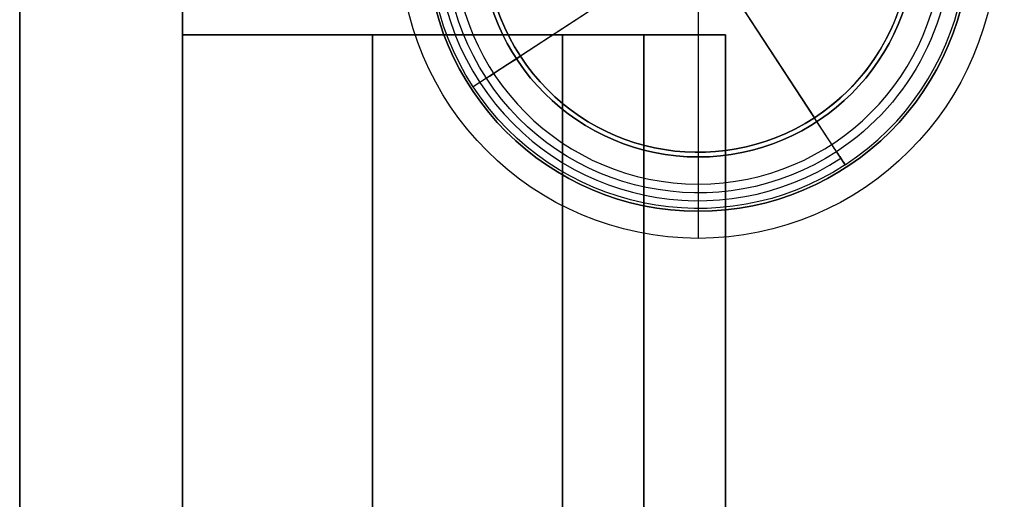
# Model space of a CAD drawing. Header units: millimetres. Extents: x -250 to 250, y -226 to 214.
# Tile 166 of 240: x -250 to -177, y 123 to 158. Entities that reach past the tile are written whole.
import ezdxf

# ---------------------------------------------------------------- set-up
doc = ezdxf.new("R2010")
doc.units = ezdxf.units.MM
doc.layers.add('Livello 01', color=7, linetype='Continuous')

# ---------------------------------------------------------------- blocks, each defined once
blk = doc.blocks.new('MCP141A13_03')
at = {"layer": 'Livello 01', "color": 253, "true_color": 0x999999}
for p, q in [((-200, 3, 66), (-200, 4, 66)), ((-200, 3, 34), (-200, 3, 66))]:
    blk.add_line(p, q, dxfattribs=at)
at = {"layer": 'Livello 01', "color": 253, "true_color": 0x999999, "extrusion": (0, 1, 0)}
for centre, radius in [((200, 50, 6), 18), ((200, 50, 3.5), 16), ((200, 50, 3), 16)]:
    blk.add_arc(centre, radius, 0, 180, dxfattribs=at)
at = {"layer": 'Livello 01', "color": 253, "true_color": 0x999999, "extrusion": (1, 0, 0)}
blk.add_arc((4, 68, -200), 2, 270, 360, dxfattribs=at)
at = {"layer": 'Livello 01', "color": 253, "true_color": 0x999999, "extrusion": (0, -1, 0)}
blk.add_arc((-200, 50, -4), 16, 0, 180, dxfattribs=at)
blk.add_arc((-200, 50, -4), 16, 0, 180, dxfattribs=at)
at = {"layer": 'Livello 01', "color": 253, "true_color": 0x999999}
for points in [[(-238, 6, 428), (-238, 6, 5)], [(-250, -6, 5), (-250, -6, 428)]]:
    blk.add_open_spline(points, degree=1, dxfattribs=at)
blk = doc.blocks.new('MCP141A14_03')
at = {"layer": 'Livello 01', "color": 253, "true_color": 0x999999}
for p, q in [((-200, -2, 70), (-200, -4, 70)), ((-200, -2, 52.75), (-200, -2, 70))]:
    blk.add_line(p, q, dxfattribs=at)
at = {"layer": 'Livello 01', "color": 253, "true_color": 0x999999, "extrusion": (0, -1, 0)}
for centre, radius in [((-200, 50, 2), 20), ((-200, 50, 3), 20), ((-200, 50, 6), 22)]:
    blk.add_arc(centre, radius, 0, 180, dxfattribs=at)
at = {"layer": 'Livello 01', "color": 253, "true_color": 0x999999, "extrusion": (0, 1, 0)}
blk.add_arc((200, 50, -4), 20, 0, 180, dxfattribs=at)
blk.add_arc((200, 50, -4), 20, 0, 180, dxfattribs=at)
at = {"layer": 'Livello 01', "color": 253, "true_color": 0x999999, "extrusion": (-1, 0, 0)}
blk.add_arc((4, 72, 200), 2, 270, 360, dxfattribs=at)
at = {"layer": 'Livello 01', "color": 253, "true_color": 0x999999}
for points in [[(-250, 6, 428), (-250, 6, 5)], [(-238, -6, 5), (-238, -6, 428)]]:
    blk.add_open_spline(points, degree=1, dxfattribs=at)
blk = doc.blocks.new('MCP141A10_01')
at = {"layer": 'Livello 01', "color": 253, "true_color": 0x999999}
for p, q in [((-185.5, -14, 6), (-185.5, 14, 6)), ((-185.5, 14, 6), (185.5, 14, 6)), ((185.5, -14, 6), (185.5, 14, 6)), ((185.5, 0), (185.5, 0, 12)), ((-185.5, 0, 12), (-185.5, 0)), ((185.5, 0, 12), (-185.5, 0, 12)), ((185.5, 0), (-185.5, 0)), ((185.5, -14, 6), (-185.5, -14, 6))]:
    blk.add_line(p, q, dxfattribs=at)
for points in [[(-185.5, -14), (-185.5, 14)], [(-185.5, 14, 12), (-185.5, -14, 12)], [(-185.5, 14), (-185.5, 14, 12)], [(-185.5, 14), (185.5, 14)], [(185.5, 14, 12), (-185.5, 14, 12)], [(185.5, 14), (185.5, -14)], [(185.5, 14, 12), (185.5, 14)], [(185.5, -14, 12), (185.5, 14, 12)], [(-185.5, -14, 12), (-185.5, -14)], [(185.5, -14), (-185.5, -14)], [(-185.5, -14, 12), (185.5, -14, 12)], [(185.5, -14, 12), (185.5, -14)]]:
    blk.add_open_spline(points, degree=1, dxfattribs=at)
blk = doc.blocks.new('Piedino 40x16')
at = {"layer": 'Livello 01', "color": 8, "true_color": 0x707070}
for p, q in [((-15.657, 15.939), (-5.25, 15.939)), ((-5.25, 7.939), (-5.25, 15.939)), ((0, 15.939, -15.657), (0, 15.939, -5.25)), ((0, 15.939, 5.25), (0, 15.939, 15.657)), ((5.25, 15.939), (15.657, 15.939)), ((5.25, 7.939), (5.25, 15.939)), ((-18.645, 13.201), (-19.8, 0)), ((18.645, 13.201), (19.8, 0)), ((-5.25, 7.939), (-2.6, 7.939)), ((-2.6, 0), (-2.6, 7.939)), ((0, 7.939, -5.25), (0, 7.939, -2.6)), ((0, 7.939, 2.6), (0, 7.939, 5.25)), ((2.6, 7.939), (5.25, 7.939)), ((2.6, 0), (2.6, 7.939)), ((-19.8, 0), (-2.6, 0)), ((0, 0, 19.8), (0, 0, 2.6)), ((0, 0, -2.6), (0, 0, -19.8)), ((2.6, 0), (19.8, 0))]:
    blk.add_line(p, q, dxfattribs=at)
at = {"layer": 'Livello 01', "color": 8, "true_color": 0x707070, "extrusion": (0, 0, -1)}
blk.add_arc((15.657, 12.939), 3, 5, 90, dxfattribs=at)
at = {"layer": 'Livello 01', "color": 8, "true_color": 0x707070, "extrusion": (0, -1, 0)}
for centre, radius, start, end in [((0, 0, -15.939), 15.657, 90, 270), ((0, 0, -15.939), 5.25, 90, 270), ((0, 0, -15.939), 15.657, 270, 90), ((0, 0, -15.939), 5.25, 270, 90), ((0, 0, -7.939), 2.6, 90, 270), ((0, 0, -7.939), 2.6, 270, 90), ((0, 0, -6.6), 19.223, 270, 90), ((0, 0), 19.8, 90, 270)]:
    blk.add_arc(centre, radius, start, end, dxfattribs=at)
at = {"layer": 'Livello 01', "color": 8, "true_color": 0x707070, "extrusion": (0, 1, 0)}
for centre, radius, start, end in [((0, 0, 15.939), 15.657, 270, 90), ((0, 0, 15.939), 15.657, 90, 270), ((0, 0, 13.201), 18.645, 270, 90), ((0, 0, 13.201), 18.645, 90, 270), ((0, 0, 11.939), 5.25, 270, 90), ((0, 0, 11.939), 5.25, 90, 270), ((0, 0, 7.939), 5.25, 270, 90), ((0, 0, 7.939), 5.25, 90, 270), ((0, 0, 3.97), 2.6, 270, 90), ((0, 0, 3.97), 2.6, 90, 270), ((0, 0), 2.6, 270, 90), ((0, 0), 19.8, 90, 270), ((0, 0), 2.6, 90, 270)]:
    blk.add_arc(centre, radius, start, end, dxfattribs=at)
at = {"layer": 'Livello 01', "color": 8, "true_color": 0x707070, "extrusion": (1, 0, 0)}
blk.add_arc((12.939, -15.657), 3, 275, 0, dxfattribs=at)
at = {"layer": 'Livello 01', "color": 8, "true_color": 0x707070, "extrusion": (-1, 0, 0)}
blk.add_arc((-12.939, 15.657), 3, 95, 180, dxfattribs=at)
at = {"layer": 'Livello 01', "color": 8, "true_color": 0x707070}
blk.add_arc((15.657, 12.939), 3, 5, 90, dxfattribs=at)
for points in [[(0, 15.939, -5.25), (0, 7.939, -5.25)], [(0, 7.939, 5.25), (0, 15.939, 5.25)], [(0, 13.201, 18.645), (0, 0, 19.8)], [(0, 0, -19.8), (0, 13.201, -18.645)], [(0, 7.939, -2.6), (0, 0, -2.6)], [(0, 0, 2.6), (0, 7.939, 2.6)]]:
    blk.add_open_spline(points, degree=1, dxfattribs=at)
blk = doc.blocks.new('MCP141A09_01')
at = {"layer": 'Livello 01', "color": 253, "true_color": 0x999999}
for p, q in [((-185.5, 55, 6), (185.5, 55, 6)), ((185.5, -55, 6), (185.5, 55, 6)), ((185.5, 0, 12), (-185.5, 0, 12)), ((185.5, 0), (185.5, 0, 12)), ((185.5, 0), (-185.5, 0)), ((185.5, -55, 6), (-185.5, -55, 6))]:
    blk.add_line(p, q, dxfattribs=at)
for points in [[(-185.5, 55), (185.5, 55)], [(185.5, 55, 12), (-185.5, 55, 12)], [(185.5, 55), (185.5, -55)], [(185.5, 55, 12), (185.5, 55)], [(185.5, -55, 12), (185.5, 55, 12)], [(185.5, -55), (-185.5, -55)], [(-185.5, -55, 12), (185.5, -55, 12)], [(185.5, -55, 12), (185.5, -55)]]:
    blk.add_open_spline(points, degree=1, dxfattribs=at)

msp = doc.modelspace()

# ---------------------------------------------------------------- block references
at = {"layer": 'Livello 01', "extrusion": (0, -1, -2.22045e-16)}
for name, p in [('MCP141A13_03', (0, 337.97, -214.03)), ('MCP141A14_03', (0, -0.03, -214.03))]:
    msp.add_blockref(name, p, dxfattribs=at)
at = {"layer": 'Livello 01', "extrusion": (0.546944, -0.837169, -3.51122e-16), "rotation": 180}
msp.add_blockref('Piedino 40x16', (-77.718, -2.03, -246.71), dxfattribs=at)
at = {"layer": 'Livello 01', "extrusion": (3.26536e-16, 4.35382e-18, -1), "rotation": 270}
msp.add_blockref('MCP141A10_01', (224, -28.47, -241.97), dxfattribs=at)
at = {"layer": 'Livello 01', "rotation": 89.99999999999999}
msp.add_blockref('MCP141A10_01', (-224, -28.47, 131.97), dxfattribs=at)
at = {"layer": 'Livello 01', "extrusion": (1, -2.32018e-32, 3.26536e-16), "rotation": 360}
msp.add_blockref('MCP141A09_01', (-28.47, 186.97, -210), dxfattribs=at)

doc.saveas('drawing.dxf')
